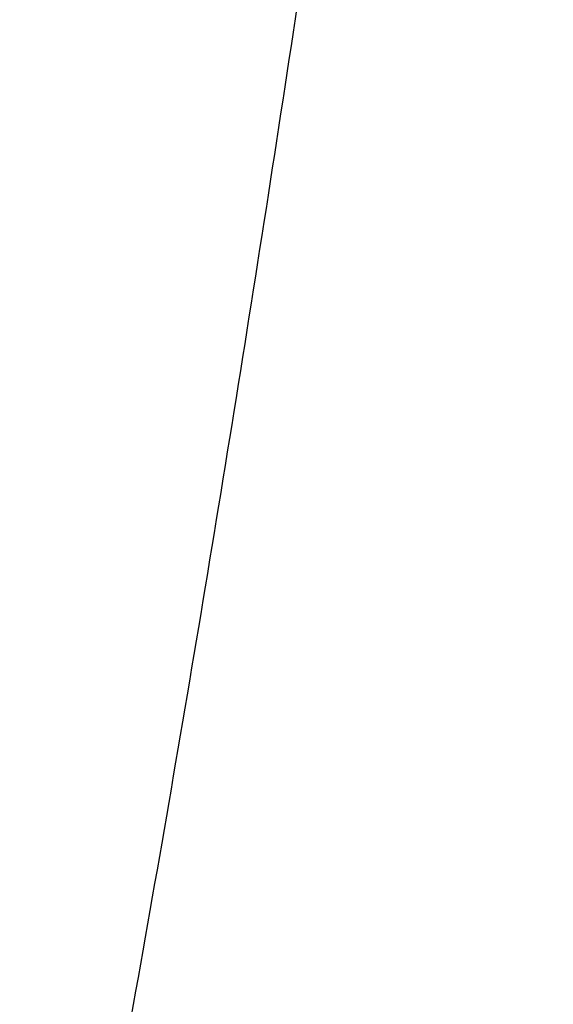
# Model space of a CAD drawing. Header units: millimetres. Extents: x 167 to 2222, y 44 to 1779.
# Tile 237 of 256: x 1059 to 1080, y 1406 to 1444. Entities that reach past the tile are written whole.
import ezdxf

# ---------------------------------------------------------------- set-up
doc = ezdxf.new("R2010")
doc.units = ezdxf.units.MM

msp = doc.modelspace()

# ---------------------------------------------------------------- linework, layer by layer
at = {"color": 7, "linetype": 'Continuous', "lineweight": 25}
for points, knots in [([(1070.446, 1673.687), (1069.53, 1673.748), (1067.618, 1673.873), (1064.65, 1673.937), (1061.471, 1673.903), (1058.053, 1673.736), (1054.11, 1673.378), (1049.586, 1672.722), (1044.471, 1671.624), (1039.03, 1669.991), (1033.445, 1667.738), (1027.897, 1664.907), (1021.621, 1660.996), (1014.823, 1655.72), (1007.69, 1648.94), (1001.006, 1641.463), (994.093, 1632.468), (987.191, 1621.901), (980.479, 1609.799), (974.445, 1597.338), (968.91, 1584.655), (962.024, 1567.807), (954.149, 1546.7), (946.288, 1523.316), (939.611, 1501.949), (933.697, 1482.511), (927.586, 1462.748), (922.501, 1447.156), (918.79, 1435.734), (916.514, 1428.677), (914.246, 1421.539), (912.06, 1414.51), (910.058, 1407.847), (908.293, 1401.828), (906.468, 1396.676), (904.513, 1392.451), (902.717, 1389.577), (901.204, 1387.656), (899.786, 1386.103), (898.097, 1384.529), (896.694, 1383.604), (896.056, 1383.182)], [0, 0, 0, 0, 0.008015, 0.01673, 0.025897, 0.035755, 0.046576, 0.060415, 0.075569, 0.092063, 0.109664, 0.127564, 0.145629, 0.172965, 0.200671, 0.228754, 0.257225, 0.295527, 0.333674, 0.371758, 0.409761, 0.447608, 0.521456, 0.594707, 0.649833, 0.704795, 0.761058, 0.81924, 0.839208, 0.859492, 0.880003, 0.900575, 0.919787, 0.936974, 0.95194, 0.964644, 0.975386, 0.980167, 0.985275, 0.993297, 1, 1, 1, 1]), ([(1058.824, 1639.774), (1059.335, 1639.149), (1060.79, 1637.371), (1063.112, 1634.107), (1066.096, 1629.461), (1069.199, 1623.61), (1072.029, 1616.273), (1074.309, 1607.901), (1076.116, 1598.604), (1077.587, 1588.494), (1078.663, 1577.736), (1079.298, 1566.664), (1079.588, 1553.463), (1079.388, 1538.442), (1078.569, 1521.747), (1077.3, 1505.639), (1075.7, 1490.015), (1073.073, 1468.411), (1069.12, 1440.758), (1063.609, 1407.062), (1057.219, 1373.66), (1049.938, 1340.56), (1041.83, 1307.984), (1032.98, 1275.937), (1023.465, 1244.41), (1013.273, 1213.212), (1002.758, 1183.29), (991.997, 1154.627), (981.042, 1127.149), (969.48, 1099.767), (957.199, 1072.327), (945.377, 1047.468), (934.13, 1025.059), (926.115, 1009.715), (920.279, 998.76), (916.809, 992.322), (913.305, 985.983), (909.891, 980.019), (906.873, 974.965), (904.323, 970.871), (902.224, 967.628), (900.376, 964.876), (898.746, 962.529), (897.038, 960.15), (894.933, 957.335), (892.44, 954.183), (889.777, 951.103), (887.909, 949.008), (886.846, 948.028), (886.676, 947.871)], [0, 0, 0, 0, 0.003577, 0.010178, 0.017424, 0.027334, 0.038067, 0.049735, 0.062429, 0.076052, 0.090536, 0.105467, 0.120121, 0.142969, 0.165102, 0.186526, 0.207234, 0.227648, 0.273296, 0.318767, 0.364201, 0.409633, 0.455044, 0.499631, 0.544213, 0.5888, 0.633391, 0.673928, 0.714461, 0.755237, 0.796803, 0.83924, 0.870001, 0.901793, 0.911976, 0.922244, 0.932605, 0.94256, 0.951355, 0.957642, 0.963166, 0.967927, 0.971922, 0.975525, 0.980653, 0.987343, 0.993273, 0.998921, 1, 1, 1, 1])]:
    msp.add_open_spline(points, degree=3, knots=knots, dxfattribs=at)

doc.saveas('drawing.dxf')
